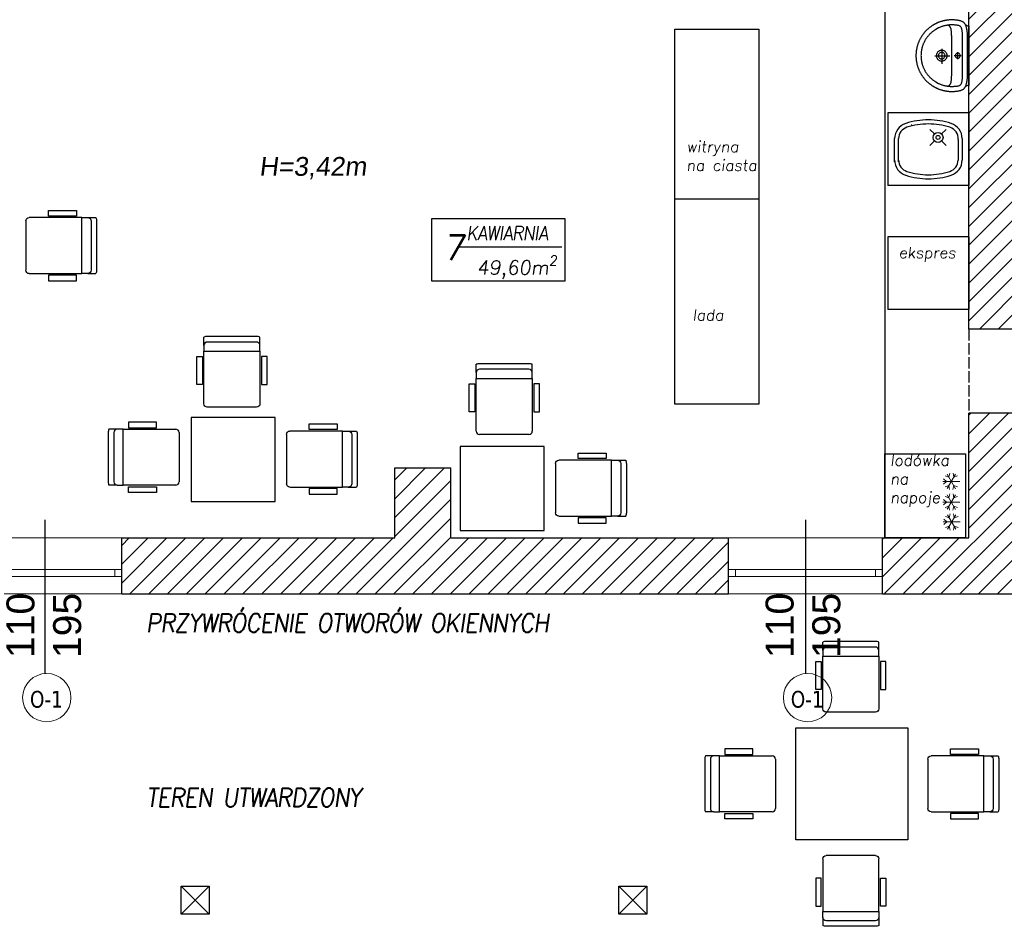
# Model space of a CAD drawing. Header units: millimetres. Extents: x -486876 to 553054, y -140324 to 834178.
# Tile 34 of 155: x -153759 to -146726, y 61893 to 68368. Entities that reach past the tile are written whole.
import ezdxf
from ezdxf.enums import TextEntityAlignment as Align

# ---------------------------------------------------------------- set-up
doc = ezdxf.new("R2010")
doc.units = ezdxf.units.MM
doc.linetypes.add('DASH2', pattern=[0.75, 0.5, -0.25])
doc.linetypes.add('XREF$0$_DASH', pattern=[10, 8, -2])
for name, color, linetype, lineweight in [('_XREF', 252, 'DASH2', 13), ('XREF$0$okna', 8, 'Continuous', 20), ('XREF$0$ściana nośna', 8, 'Continuous', 30)]:
    doc.layers.add(name, color=color, linetype=linetype, lineweight=lineweight)
for name, color, linetype in [('XREF$0$A-ARM', 8, 'Continuous'), ('XREF$0$DRZWI', 8, 'Continuous'), ('XREF$0$MEBLE', 8, 'Continuous'), ('XREF$0$MEBLE_ŁAZIENKOWE_I_KUCHENNE', 8, 'Continuous'), ('XREF$0$nowe ściany', 8, 'Continuous'), ('XREF$0$OPIS', 8, 'Continuous'), ('XREF$0$Ppoż', 20, 'Continuous'), ('XREF$0$WIDOK', 8, 'Continuous'), ('XREF$0$WYMIARY', 9, 'Continuous'), ('XREF$0$WYPEŁNIENIA', 8, 'Continuous')]:
    doc.layers.add(name, color=color, linetype=linetype)
doc.styles.add('XREF$0$APLUS', font='arial.ttf', dxfattribs={"width": 0.6})
doc.styles.add('XREF$0$ROMANS', font='romans.shx')
doc.styles.add('XREF$0$Standard', font='arial.ttf')
doc.styles.add('XREF$0$Verdana 0.8', font='verdana.ttf', dxfattribs={"width": 0.8})

# ---------------------------------------------------------------- blocks, each defined once
blk = doc.blocks.new('XREF$0$KKP-KOLO2-B02X0201')
at = {"layer": 'XREF$0$A-ARM'}
for points in [[(-21.09, 0), (-21.12, -0.55), (-21.2, -1), (-21.34, -1.39), (-21.54, -1.76), (-21.81, -2.13), (-22.13, -2.54)], [(21.09, 0), (0, 0), (-21.09, 0)], [(22.13, -2.54), (21.81, -2.13), (21.54, -1.76), (21.34, -1.39), (21.2, -1), (21.12, -0.55), (21.09, 0)], [(25.29, -12.17), (25.29, -12.54), (25.28, -12.9), (25.27, -13.27), (25.25, -13.64), (25.22, -14), (25.19, -14.37), (25.16, -14.73), (25.12, -15.09), (25.08, -15.45), (25.03, -15.81), (24.97, -16.16), (24.91, -16.52), (24.85, -16.87), (24.78, -17.22), (24.71, -17.57), (24.63, -17.92), (24.55, -18.26), (24.46, -18.61), (24.37, -18.95), (24.27, -19.29), (24.17, -19.63), (24.06, -19.96), (23.95, -20.3), (23.83, -20.63), (23.71, -20.96), (23.59, -21.29), (23.46, -21.61), (23.33, -21.94), (23.19, -22.26), (23.05, -22.58), (22.9, -22.89), (22.75, -23.21), (22.6, -23.52), (22.44, -23.83), (22.27, -24.14), (22.11, -24.44), (21.94, -24.74), (21.76, -25.04), (21.58, -25.34), (21.4, -25.63), (21.21, -25.92), (21.02, -26.21), (20.83, -26.5), (20.63, -26.78), (20.43, -27.06), (20.22, -27.34), (20.01, -27.62), (19.8, -27.89), (19.58, -28.16), (19.36, -28.42), (19.14, -28.68), (18.91, -28.94), (18.68, -29.2), (18.45, -29.45), (18.21, -29.7), (17.97, -29.95), (17.73, -30.2), (17.48, -30.44), (17.23, -30.67), (16.98, -30.91), (16.72, -31.14), (16.46, -31.36), (16.2, -31.59), (15.93, -31.81), (15.66, -32.02), (15.39, -32.24), (15.12, -32.45), (14.84, -32.65), (14.56, -32.85), (14.28, -33.05), (13.99, -33.25), (13.7, -33.44), (13.41, -33.62), (13.12, -33.81), (12.82, -33.98), (12.52, -34.16), (12.22, -34.33), (11.91, -34.5), (11.61, -34.66), (11.3, -34.82), (10.98, -34.97), (10.67, -35.12), (10.35, -35.27), (10.03, -35.41), (9.71, -35.55), (9.39, -35.68), (9.06, -35.81), (8.74, -35.94), (8.41, -36.06), (8.07, -36.17), (7.74, -36.28), (7.4, -36.39), (7.06, -36.49), (6.72, -36.59), (6.38, -36.68), (6.04, -36.77), (5.69, -36.85), (5.35, -36.93), (5, -37), (4.65, -37.07), (4.29, -37.14), (3.94, -37.2), (3.58, -37.25), (3.23, -37.3), (2.87, -37.34), (2.51, -37.38), (2.14, -37.42), (1.78, -37.45), (1.42, -37.47), (1.05, -37.49), (0.68, -37.5), (0.31, -37.51), (-0.06, -37.51), (-0.06, -37.51), (-0.43, -37.51), (-0.8, -37.5), (-1.16, -37.49), (-1.53, -37.47), (-1.89, -37.45), (-2.26, -37.42), (-2.62, -37.38), (-2.98, -37.34), (-3.34, -37.3), (-3.7, -37.25), (-4.05, -37.2), (-4.41, -37.14), (-4.76, -37.07), (-5.11, -37), (-5.46, -36.93), (-5.81, -36.85), (-6.15, -36.77), (-6.5, -36.68), (-6.84, -36.59), (-7.18, -36.49), (-7.52, -36.39), (-7.85, -36.28), (-8.19, -36.17), (-8.52, -36.06), (-8.85, -35.94), (-9.18, -35.81), (-9.5, -35.68), (-9.83, -35.55), (-10.15, -35.41), (-10.47, -35.27), (-10.78, -35.12), (-11.1, -34.97), (-11.41, -34.82), (-11.72, -34.66), (-12.03, -34.5), (-12.33, -34.33), (-12.63, -34.16), (-12.93, -33.98), (-13.23, -33.81), (-13.52, -33.62), (-13.81, -33.44), (-14.1, -33.25), (-14.39, -33.05), (-14.67, -32.85), (-14.95, -32.65), (-15.23, -32.45), (-15.51, -32.24), (-15.78, -32.02), (-16.05, -31.81), (-16.31, -31.59), (-16.58, -31.36), (-16.84, -31.14), (-17.09, -30.91), (-17.35, -30.67), (-17.6, -30.44), (-17.84, -30.2), (-18.09, -29.95), (-18.33, -29.7), (-18.56, -29.45), (-18.8, -29.2), (-19.03, -28.94), (-19.25, -28.68), (-19.48, -28.42), (-19.7, -28.16), (-19.91, -27.89), (-20.13, -27.62), (-20.34, -27.34), (-20.54, -27.06), (-20.74, -26.78), (-20.94, -26.5), (-21.14, -26.21), (-21.33, -25.92), (-21.51, -25.63), (-21.7, -25.34), (-21.88, -25.04), (-22.05, -24.74), (-22.22, -24.44), (-22.39, -24.14), (-22.55, -23.83), (-22.71, -23.52), (-22.86, -23.21), (-23.01, -22.89), (-23.16, -22.58), (-23.3, -22.26), (-23.44, -21.94), (-23.57, -21.61), (-23.7, -21.29), (-23.83, -20.96), (-23.95, -20.63), (-24.06, -20.3), (-24.17, -19.96), (-24.28, -19.63), (-24.38, -19.29), (-24.48, -18.95), (-24.57, -18.61), (-24.66, -18.26), (-24.74, -17.92), (-24.82, -17.57), (-24.9, -17.22), (-24.96, -16.87), (-25.03, -16.52), (-25.09, -16.16), (-25.14, -15.81), (-25.19, -15.45), (-25.23, -15.09), (-25.27, -14.73), (-25.31, -14.37), (-25.34, -14), (-25.36, -13.64), (-25.38, -13.27), (-25.39, -12.9), (-25.4, -12.54), (-25.4, -12.17), (-25.4, -12.17), (-25.4, -11.8), (-25.38, -11.35), (-25.36, -10.84), (-25.33, -10.31), (-25.3, -9.77), (-25.27, -9.28), (-25.23, -8.85), (-25.19, -8.52), (-25.13, -8.07), (-25.06, -7.64), (-24.99, -7.22), (-24.91, -6.82), (-24.82, -6.44), (-24.73, -6.07), (-24.62, -5.72), (-24.51, -5.38), (-24.38, -5.06), (-24.24, -4.76), (-24.09, -4.47), (-23.93, -4.19), (-23.75, -3.93), (-23.55, -3.68), (-23.34, -3.44), (-23.11, -3.22), (-22.87, -3.01), (-22.6, -2.81), (-22.31, -2.63), (-22, -2.45), (-21.67, -2.29), (-21.32, -2.14), (-20.94, -1.99), (-20.54, -1.86), (-20.11, -1.74), (-19.66, -1.63), (-19.17, -1.53), (-19.17, -1.53), (-18.8, -1.45), (-18.41, -1.38), (-18.01, -1.32), (-17.59, -1.25), (-17.17, -1.2), (-16.73, -1.15), (-16.28, -1.1), (-15.82, -1.06), (-15.35, -1.04), (-14.87, -1.02), (-14.38, -1.01), (-0.06, -1.01), (14.27, -1.01), (14.76, -1.02), (15.23, -1.04), (15.7, -1.06), (16.16, -1.1), (16.61, -1.15), (17.05, -1.2), (17.48, -1.25), (17.9, -1.32), (18.3, -1.38), (18.69, -1.45), (19.06, -1.53), (19.54, -1.63), (20, -1.74), (20.43, -1.86), (20.83, -1.99), (21.21, -2.14), (21.56, -2.29), (21.89, -2.45), (22.2, -2.63), (22.48, -2.81), (22.75, -3.01), (23, -3.22), (23.23, -3.44), (23.44, -3.68), (23.63, -3.93), (23.81, -4.19), (23.98, -4.47), (24.13, -4.76), (24.27, -5.06), (24.39, -5.38), (24.51, -5.72), (24.61, -6.07), (24.71, -6.44), (24.79, -6.82), (24.88, -7.22), (24.95, -7.64), (25.02, -8.07), (25.08, -8.52), (25.12, -8.85), (25.15, -9.28), (25.19, -9.77), (25.22, -10.31), (25.24, -10.84), (25.27, -11.35), (25.28, -11.8), (25.29, -12.17)], [(-0.05, -33.94), (-0.61, -33.93), (-1.16, -33.92), (-1.72, -33.89), (-2.28, -33.85), (-2.7, -33.79), (-3.12, -33.73), (-3.53, -33.66), (-3.94, -33.59), (-4.34, -33.51), (-4.74, -33.42), (-5.14, -33.33), (-5.53, -33.23), (-5.93, -33.13), (-6.33, -33.02), (-6.73, -32.9), (-7.13, -32.77), (-7.53, -32.64), (-7.96, -32.47), (-8.38, -32.29), (-8.79, -32.11), (-9.2, -31.92), (-9.61, -31.73), (-10.02, -31.53), (-10.42, -31.33), (-10.8, -31.11), (-11.16, -30.89), (-11.52, -30.66), (-11.87, -30.43), (-12.22, -30.2), (-12.56, -29.97), (-12.89, -29.72), (-13.22, -29.48), (-13.55, -29.23), (-13.87, -28.97), (-14.19, -28.7), (-14.51, -28.43), (-14.82, -28.15), (-15.14, -27.86), (-15.45, -27.56), (-15.76, -27.24), (-16.06, -26.91), (-16.35, -26.58), (-16.63, -26.25), (-16.91, -25.92), (-17.17, -25.58), (-17.44, -25.24), (-17.7, -24.9), (-17.95, -24.55), (-18.2, -24.19), (-18.45, -23.82), (-18.69, -23.45), (-19.7, -21.59), (-19.87, -21.21), (-20.04, -20.83), (-20.19, -20.44), (-20.34, -20.06), (-20.49, -19.67), (-20.62, -19.28), (-20.75, -18.9), (-20.88, -18.51), (-20.99, -18.12), (-21.1, -17.73), (-21.2, -17.34), (-21.3, -16.94), (-21.38, -16.55), (-21.46, -16.15), (-21.54, -15.75), (-21.6, -15.36), (-21.66, -14.95), (-21.71, -14.55), (-21.75, -14.15), (-21.78, -13.74), (-21.81, -13.33), (-21.83, -12.92), (-21.84, -12.51), (-21.84, -12.09), (-21.84, -11.68), (-21.82, -11.26), (-21.81, -10.84), (-21.78, -10.42), (-21.76, -10), (-21.73, -9.57), (-21.69, -9.16), (-21.64, -8.74), (-21.58, -8.32), (-21.51, -7.91), (-21.43, -7.49), (-21.32, -7.09), (-21.2, -6.68), (-21.06, -6.4), (-20.88, -6.14), (-20.65, -5.9), (-20.38, -5.69), (-20.07, -5.5), (-19.73, -5.34), (-19.37, -5.2), (-18.99, -5.07), (-18.59, -4.96), (-18.17, -4.87), (-17.75, -4.8), (-17.33, -4.73), (-16.9, -4.68), (-16.49, -4.64), (-16.08, -4.61), (-15.69, -4.59), (-15.32, -4.58), (-14.98, -4.57), (-14.66, -4.56), (-14.38, -4.56), (-0.05, -4.56), (14.27, -4.56), (14.55, -4.56), (14.87, -4.57), (15.21, -4.58), (15.58, -4.59), (15.97, -4.61), (16.38, -4.64), (16.8, -4.68), (17.22, -4.73), (17.64, -4.8), (18.07, -4.87), (18.48, -4.96), (18.88, -5.07), (19.26, -5.2), (19.63, -5.34), (19.96, -5.5), (20.27, -5.69), (20.54, -5.9), (20.77, -6.14), (20.96, -6.4), (21.09, -6.68), (21.22, -7.09), (21.32, -7.49), (21.41, -7.91), (21.48, -8.32), (21.54, -8.74), (21.58, -9.16), (21.62, -9.57), (21.65, -10), (21.68, -10.42), (21.7, -10.84), (21.72, -11.26), (21.73, -11.68), (21.74, -12.09), (21.73, -12.51), (21.72, -12.92), (21.7, -13.33), (21.68, -13.74), (21.64, -14.15), (21.6, -14.55), (21.55, -14.95), (21.49, -15.36), (21.43, -15.75), (21.36, -16.15), (21.28, -16.55), (21.19, -16.94), (21.1, -17.34), (20.99, -17.73), (20.89, -18.12), (20.77, -18.51), (20.65, -18.9), (20.52, -19.28), (20.38, -19.67), (20.24, -20.06), (20.09, -20.44), (19.93, -20.83), (19.76, -21.21), (19.59, -21.59), (19.59, -21.59), (18.58, -23.45), (18.34, -23.82), (18.09, -24.19), (17.84, -24.55), (17.59, -24.9), (17.33, -25.24), (17.07, -25.58), (16.8, -25.92), (16.52, -26.25), (16.24, -26.58), (15.95, -26.91), (15.65, -27.24), (15.35, -27.56), (15.03, -27.86), (14.72, -28.15), (14.4, -28.43), (14.08, -28.7), (13.76, -28.97), (13.44, -29.23), (13.11, -29.48), (12.78, -29.72), (12.45, -29.97), (12.11, -30.2), (11.76, -30.43), (11.41, -30.66), (11.06, -30.89), (10.69, -31.11), (10.32, -31.33), (9.91, -31.53), (9.5, -31.73), (9.09, -31.92), (8.68, -32.11), (8.27, -32.29), (7.85, -32.47), (7.43, -32.64), (7.43, -32.64), (7.02, -32.77), (6.62, -32.9), (6.22, -33.02), (5.82, -33.13), (5.43, -33.23), (5.03, -33.33), (4.63, -33.42), (4.23, -33.51), (3.83, -33.59), (3.42, -33.66), (3.01, -33.73), (2.6, -33.79), (2.17, -33.85), (1.61, -33.89), (1.06, -33.92), (0.5, -33.93), (-0.05, -33.94)], [(-0.04, -6.08), (0.43, -6.14), (0.85, -6.32), (1.21, -6.6), (1.49, -6.96), (1.67, -7.38), (1.73, -7.86), (1.67, -8.33), (1.49, -8.75), (1.21, -9.11), (0.85, -9.39), (0.43, -9.57), (-0.04, -9.63), (-0.51, -9.57), (-0.94, -9.39), (-1.3, -9.11), (-1.58, -8.75), (-1.75, -8.33), (-1.82, -7.86), (-1.75, -7.38), (-1.58, -6.96), (-1.3, -6.6), (-0.94, -6.32), (-0.51, -6.14), (-0.04, -6.08)], [(-0.05, -10.45), (-0.05, -5.48)], [(-21.62, -15.21), (-21.58, -14.99), (-21.53, -14.78), (-21.48, -14.58), (-21.41, -14.39), (-21.33, -14.21), (-21.24, -14.04), (-21.14, -13.87), (-21.02, -13.72), (-20.88, -13.57), (-20.72, -13.43), (-20.55, -13.3), (-20.35, -13.18), (-20.14, -13.06), (-19.9, -12.95), (-19.63, -12.85), (-19.34, -12.76), (-19.02, -12.67), (-18.67, -12.6), (-18.29, -12.53), (-17.88, -12.46), (-17.43, -12.4), (-16.96, -12.35), (-16.44, -12.31), (-15.89, -12.27), (-15.3, -12.24), (-14.67, -12.21), (-14, -12.19), (-13.28, -12.18), (-12.52, -12.17), (-11.72, -12.17)], [(-11.72, -12.17), (-0.06, -12.17), (11.6, -12.17)], [(-2.61, -7.95), (2.52, -7.95)], [(-0.06, -24.21), (-0.06, -13.57)], [(11.6, -12.17), (12.41, -12.17), (13.17, -12.18), (13.88, -12.19), (14.55, -12.21), (15.18, -12.24), (15.78, -12.27), (16.33, -12.31), (16.84, -12.35), (17.32, -12.4), (17.77, -12.46), (18.18, -12.53), (18.56, -12.6), (18.9, -12.67), (19.22, -12.76), (19.52, -12.85), (19.78, -12.95), (20.02, -13.06), (20.24, -13.18), (20.44, -13.3), (20.61, -13.43), (20.76, -13.57), (20.9, -13.72), (21.02, -13.87), (21.13, -14.04), (21.22, -14.21), (21.3, -14.39), (21.36, -14.58), (21.42, -14.78), (21.47, -14.99), (21.51, -15.21)], [(4.89, -19.26), (-5.94, -19.26)], [(-0.06, -15.43), (0.33, -15.45), (0.71, -15.51), (1.07, -15.6), (1.42, -15.73), (1.75, -15.89), (2.06, -16.08), (2.36, -16.3), (2.63, -16.55), (2.87, -16.82), (3.09, -17.11), (3.28, -17.43), (3.44, -17.76), (3.57, -18.11), (3.66, -18.47), (3.72, -18.85), (3.74, -19.24), (3.72, -19.62), (3.66, -20), (3.57, -20.36), (3.44, -20.71), (3.28, -21.05), (3.09, -21.36), (2.87, -21.65), (2.63, -21.92), (2.36, -22.17), (2.06, -22.39), (1.75, -22.58), (1.42, -22.74), (1.07, -22.87), (0.71, -22.96), (0.33, -23.02), (-0.06, -23.04), (-0.45, -23.02), (-0.82, -22.96), (-1.19, -22.87), (-1.54, -22.74), (-1.87, -22.58), (-2.18, -22.39), (-2.48, -22.17), (-2.75, -21.92), (-2.99, -21.65), (-3.21, -21.36), (-3.4, -21.05), (-3.56, -20.71), (-3.69, -20.36), (-3.78, -20), (-3.84, -19.62), (-3.86, -19.24), (-3.84, -18.85), (-3.78, -18.47), (-3.69, -18.11), (-3.56, -17.76), (-3.4, -17.43), (-3.21, -17.11), (-2.99, -16.82), (-2.75, -16.55), (-2.48, -16.3), (-2.18, -16.08), (-1.87, -15.89), (-1.54, -15.73), (-1.19, -15.6), (-0.82, -15.51), (-0.45, -15.45), (-0.06, -15.43)], [(-0.06, -16.9), (0.36, -16.94), (0.75, -17.05), (1.12, -17.22), (1.44, -17.45), (1.72, -17.73), (1.95, -18.06), (2.13, -18.42), (2.23, -18.82), (2.27, -19.24), (2.23, -19.65), (2.13, -20.05), (1.95, -20.41), (1.72, -20.74), (1.44, -21.02), (1.12, -21.25), (0.75, -21.42), (0.36, -21.53), (-0.06, -21.57), (-0.48, -21.53), (-0.87, -21.42), (-1.23, -21.25), (-1.56, -21.02), (-1.84, -20.74), (-2.07, -20.41), (-2.24, -20.05), (-2.35, -19.65), (-2.39, -19.24), (-2.35, -18.82), (-2.24, -18.42), (-2.07, -18.06), (-1.84, -17.73), (-1.56, -17.45), (-1.23, -17.22), (-0.87, -17.05), (-0.48, -16.94), (-0.06, -16.9)]]:
    blk.add_lwpolyline(points, dxfattribs=at)
blk = doc.blocks.new('XREF')
at = {"layer": 'XREF$0$WYPEŁNIENIA'}
h = blk.add_hatch(dxfattribs=at)
h.set_pattern_fill('ANSI31', color=256, scale=3)
h.set_pattern_definition([(45, (-52999.899, 13162.694), (-6.7351921, 6.7351921), [])])
h.paths.add_polyline_path([(5376.11, 10651.78), (5336.75, 10651.78), (5336.75, 10611.78), (5376.11, 10611.78)])
h.paths.add_polyline_path([(5806.69, 10651.78), (5486.11, 10651.78), (5486.11, 10611.78), (5541.69, 10611.78), (5541.69, 10491.78), (5566.69, 10491.78), (5566.69, 10611.78), (5766.69, 10611.78), (5766.69, 10481.78), (5766.69, 10471.78), (5766.69, 10346.78), (5739.69, 10346.78), (5739.69, 10336.78), (5766.69, 10336.78), (5766.69, 10322.47), (5806.69, 10322.47)])
h.paths.add_polyline_path([(5566.69, 10391.78), (5556.69, 10391.78), (5541.69, 10391.78), (5541.69, 10295.78), (5566.69, 10295.78), (5566.69, 10336.78), (5739.69, 10336.78), (5739.69, 10346.78), (5566.69, 10346.78)])
h.paths.add_polyline_path([(5566.69, 10295.78), (5541.69, 10295.78), (5541.69, 10195.78), (5566.69, 10195.78)])
h.paths.add_polyline_path([(5558.62, 10157.37), (5572.62, 10157.37), (5572.62, 10143.37), (5558.62, 10143.37)], flags=16)
edge = h.paths.add_edge_path(flags=16)
edge.add_arc((5565.62, 10150.37), 7, 0, 360)
h.paths.add_polyline_path([(5806.69, 10212.47), (5766.69, 10212.47), (5766.69, 10121.78), (5688.72, 10121.78), (5688.72, 10096.78), (5766.69, 10096.78), (5766.69, 10027.67), (5806.69, 10027.67), (5806.69, 10029.35)])
h.paths.add_polyline_path([(5806.69, 9917.67), (5766.69, 9917.67), (5766.69, 9911.78), (5683.24, 9911.78), (5683.24, 9881.78), (5766.69, 9881.78), (5766.69, 9779.12), (5806.69, 9779.12)])
h.paths.add_polyline_path([(5157.25, 9881.78), (5142.25, 9881.78), (5141.56, 9712.78), (5141.56, 9656.78), (5141.56, 9631.78), (5156.56, 9631.78), (5156.56, 9712.78)])
h.paths.add_polyline_path([(5256.56, 9656.78), (5156.56, 9656.78), (5156.56, 9631.78), (5256.56, 9631.78)])
h.paths.add_polyline_path([(5451.56, 9666.86), (5426.56, 9666.86), (5426.56, 9656.78), (5256.56, 9656.78), (5256.56, 9631.78), (5426.56, 9631.78), (5451.56, 9631.78)])
h.paths.add_polyline_path([(5806.69, 9779.12), (5766.69, 9779.12), (5766.69, 9756.28), (5806.69, 9756.28)])
h.paths.add_polyline_path([(5806.69, 9563.42), (5766.69, 9563.42), (5766.69, 9361.43), (5605.18, 9361.43), (5605.18, 9321.43), (5766.69, 9321.43), (5766.69, 9268.64), (5806.69, 9268.64)])
h.paths.add_polyline_path([(5806.69, 9646.28), (5766.69, 9646.28), (5766.69, 9563.42), (5806.69, 9563.42)])
h.paths.add_polyline_path([(5495.18, 9361.43), (5463.86, 9361.43), (5451.56, 9361.43), (5451.56, 9481.78), (5426.56, 9481.78), (5426.56, 9361.43), (5366.74, 9361.43), (5366.74, 9321.43), (5495.18, 9321.43)])
h.paths.add_polyline_path([(5256.74, 9361.43), (4971.58, 9361.43), (4971.58, 9321.43), (5256.74, 9321.43)])
h.paths.add_polyline_path([(4861.58, 9361.43), (4816.56, 9361.43), (4816.56, 9450.58), (4776.56, 9450.58), (4776.56, 9361.43), (4714.92, 9361.43), (4714.92, 9321.43), (4861.58, 9321.43)])
h.paths.add_polyline_path([(4604.92, 9361.43), (4411.55, 9361.43), (4411.55, 9321.43), (4604.92, 9321.43)])
h.paths.add_polyline_path([(4411.55, 9361.43), (4406.56, 9361.43), (4406.56, 9411.43), (4366.56, 9411.43), (4366.56, 9361.43), (4171.56, 9361.43), (4171.56, 9321.43), (4411.55, 9321.43)])
h.paths.add_polyline_path([(4816.56, 9631.78), (5021.56, 9631.78), (5021.56, 9656.78), (4816.56, 9656.78), (4816.56, 9766.19), (4776.56, 9766.19), (4776.56, 9563.42), (4816.56, 9563.42)])
h.paths.add_polyline_path([(4816.56, 9563.42), (4776.56, 9563.42), (4776.56, 9510.58), (4816.56, 9510.58)])
h.paths.add_polyline_path([(5806.69, 9158.64), (5766.69, 9158.64), (5766.69, 9112.7), (5806.69, 9112.7)])
h.paths.add_polyline_path([(4783.69, 9911.78), (4771.69, 9911.78)])
h.paths.add_polyline_path([(4886.69, 10121.78), (4796.69, 10121.78), (4796.69, 10096.78), (4886.69, 10096.78)])
h.paths.add_polyline_path([(5434.52, 10096.78), (5434.52, 10121.78), (5409.69, 10121.78), (5409.81, 10096.78)])
h.paths.add_polyline_path([(5535.02, 10121.78), (5535.02, 10108.85), (5535.02, 10108.85), (5535.02, 10096.78), (5588.72, 10096.78), (5588.72, 10121.78), (5575.42, 10121.78), (5575.42, 10162.36), (5566.69, 10162.36), (5566.69, 10195.78), (5541.69, 10195.78), (5541.69, 10121.78)])
at = {"layer": 'XREF$0$MEBLE'}
for p, q in [((4716.56, 9748.23), (4716.56, 9361.43)), ((4566.56, 9724.85), (4626.56, 9724.85)), ((4566.56, 9456.98), (4566.56, 9724.85)), ((4626.56, 9724.85), (4626.56, 9456.98)), ((4566.56, 9603.63), (4626.56, 9603.63)), ((4119.25, 9591.34), (4119.25, 9595.34)), ((4119.25, 9595.34), (4139.25, 9595.34)), ((4139.25, 9595.34), (4139.25, 9591.34)), ((4103.04, 9587.85), (4103.04, 9552.65)), ((4143.04, 9590.25), (4105.44, 9590.25)), ((4139.25, 9591.34), (4119.25, 9591.34)), ((4143.04, 9550.25), (4143.04, 9590.25)), ((4143.04, 9550.25), (4143.04, 9590.25)), ((4143.04, 9590.25), (4147.18, 9590.25)), ((4147.18, 9590.25), (4153.12, 9590.25)), ((4149.58, 9587.85), (4149.58, 9552.65)), ((4153.58, 9587.85), (4153.58, 9552.65)), ((4105.44, 9550.25), (4143.04, 9550.25)), ((4147.18, 9550.25), (4143.04, 9550.25)), ((4147.18, 9550.25), (4153.12, 9550.25)), ((4119.25, 9549.17), (4119.25, 9545.17)), ((4139.25, 9549.17), (4119.25, 9549.17)), ((4119.25, 9545.17), (4139.25, 9545.17)), ((4139.25, 9545.17), (4139.25, 9549.17)), ((4230.23, 9498.99), (4230.23, 9504.92)), ((4270.23, 9498.99), (4270.23, 9504.92)), ((4424.72, 9479.53), (4424.72, 9485.47)), ((4462.32, 9485.93), (4427.12, 9485.93)), ((4462.32, 9481.93), (4427.12, 9481.93)), ((4464.72, 9479.53), (4464.72, 9485.47)), ((4424.72, 9479.53), (4424.72, 9475.39)), ((4424.72, 9475.39), (4464.72, 9475.39)), ((4424.72, 9437.79), (4424.72, 9475.39)), ((4424.72, 9475.39), (4464.72, 9475.39)), ((4464.72, 9475.39), (4464.72, 9479.53)), ((4464.72, 9475.39), (4464.72, 9437.79)), ((4419.64, 9451.6), (4419.64, 9471.6)), ((4419.64, 9471.6), (4423.64, 9471.6)), ((4423.64, 9471.6), (4423.64, 9451.6)), ((4465.81, 9471.6), (4465.81, 9451.6)), ((4469.81, 9471.6), (4465.81, 9471.6)), ((4469.81, 9451.6), (4469.81, 9471.6)), ((4423.64, 9451.6), (4419.64, 9451.6)), ((4465.81, 9451.6), (4469.81, 9451.6)), ((4626.56, 9456.98), (4566.56, 9456.98)), ((4168.29, 9439.12), (4162.36, 9439.12)), ((4172.43, 9439.12), (4168.29, 9439.12)), ((4172.43, 9399.12), (4172.43, 9439.12)), ((4172.43, 9439.12), (4210.03, 9439.12)), ((4172.43, 9399.12), (4172.43, 9439.12)), ((4176.23, 9444.2), (4176.23, 9440.2)), ((4196.23, 9444.2), (4176.23, 9444.2)), ((4176.23, 9440.2), (4196.23, 9440.2)), ((4196.23, 9440.2), (4196.23, 9444.2)), ((4329.19, 9437.82), (4291.59, 9437.82)), ((4305.39, 9438.91), (4305.39, 9442.91)), ((4305.39, 9442.91), (4325.39, 9442.91)), ((4325.39, 9438.91), (4305.39, 9438.91)), ((4325.39, 9442.91), (4325.39, 9438.91)), ((4329.19, 9397.82), (4329.19, 9437.82)), ((4329.19, 9397.82), (4329.19, 9437.82)), ((4329.19, 9437.82), (4333.33, 9437.82)), ((4333.33, 9437.82), (4339.26, 9437.82)), ((4161.89, 9436.72), (4161.89, 9401.52)), ((4165.89, 9436.72), (4165.89, 9401.52)), ((4212.43, 9436.72), (4212.43, 9401.52)), ((4289.19, 9435.42), (4289.19, 9400.22)), ((4335.73, 9435.42), (4335.73, 9400.22)), ((4339.73, 9435.42), (4339.73, 9400.22)), ((4462.32, 9435.39), (4427.12, 9435.39)), ((4521.36, 9417.01), (4483.76, 9417.01)), ((4497.56, 9418.1), (4497.56, 9422.1)), ((4497.56, 9422.1), (4517.56, 9422.1)), ((4517.56, 9418.1), (4497.56, 9418.1)), ((4517.56, 9422.1), (4517.56, 9418.1)), ((4521.36, 9377.01), (4521.36, 9417.01)), ((4521.36, 9377.01), (4521.36, 9417.01)), ((4521.36, 9417.01), (4525.5, 9417.01)), ((4525.5, 9417.01), (4531.43, 9417.01)), ((4481.36, 9414.61), (4481.36, 9379.41)), ((4527.9, 9414.61), (4527.9, 9379.41)), ((4531.9, 9414.61), (4531.9, 9379.41)), ((4168.29, 9399.12), (4162.36, 9399.12)), ((4168.29, 9399.12), (4172.43, 9399.12)), ((4210.03, 9399.12), (4172.43, 9399.12)), ((4176.23, 9394.03), (4176.23, 9398.03)), ((4176.23, 9398.03), (4196.23, 9398.03)), ((4196.23, 9398.03), (4196.23, 9394.03)), ((4291.59, 9397.82), (4329.19, 9397.82)), ((4305.39, 9396.74), (4305.39, 9392.74)), ((4325.39, 9396.74), (4305.39, 9396.74)), ((4325.39, 9392.74), (4325.39, 9396.74)), ((4333.33, 9397.82), (4329.19, 9397.82)), ((4333.33, 9397.82), (4339.26, 9397.82)), ((4196.23, 9394.03), (4176.23, 9394.03)), ((4305.39, 9392.74), (4325.39, 9392.74)), ((4483.76, 9377.01), (4521.36, 9377.01)), ((4497.56, 9375.92), (4497.56, 9371.92)), ((4517.56, 9375.92), (4497.56, 9375.92)), ((4517.56, 9371.92), (4517.56, 9375.92)), ((4525.5, 9377.01), (4521.36, 9377.01)), ((4525.5, 9377.01), (4531.43, 9377.01)), ((4497.56, 9371.92), (4517.56, 9371.92)), ((4672.23, 9281.16), (4672.23, 9287.09)), ((4712.23, 9281.16), (4712.23, 9287.09)), ((4594.34, 9205.82), (4588.41, 9205.82)), ((4598.48, 9205.82), (4594.34, 9205.82)), ((4598.48, 9165.82), (4598.48, 9205.82)), ((4598.48, 9205.82), (4636.08, 9205.82)), ((4598.48, 9165.82), (4598.48, 9205.82)), ((4602.28, 9210.9), (4602.28, 9206.9)), ((4622.28, 9210.9), (4602.28, 9210.9)), ((4602.28, 9206.9), (4622.28, 9206.9)), ((4622.28, 9206.9), (4622.28, 9210.9)), ((4787.31, 9205.82), (4749.71, 9205.82)), ((4763.51, 9206.9), (4763.51, 9210.9)), ((4763.51, 9210.9), (4783.51, 9210.9)), ((4783.51, 9206.9), (4763.51, 9206.9)), ((4783.51, 9210.9), (4783.51, 9206.9)), ((4787.31, 9165.82), (4787.31, 9205.82)), ((4787.31, 9165.82), (4787.31, 9205.82)), ((4787.31, 9205.82), (4791.45, 9205.82)), ((4791.45, 9205.82), (4797.38, 9205.82)), ((4587.94, 9203.42), (4587.94, 9168.22)), ((4591.94, 9203.42), (4591.94, 9168.22)), ((4638.48, 9203.42), (4638.48, 9168.22)), ((4747.31, 9203.42), (4747.31, 9168.22)), ((4793.85, 9203.42), (4793.85, 9168.22)), ((4797.85, 9203.42), (4797.85, 9168.22)), ((4594.34, 9165.82), (4588.41, 9165.82)), ((4594.34, 9165.82), (4598.48, 9165.82)), ((4636.08, 9165.82), (4598.48, 9165.82)), ((4602.28, 9160.73), (4602.28, 9164.73)), ((4602.28, 9164.73), (4622.28, 9164.73)), ((4622.28, 9164.73), (4622.28, 9160.73)), ((4749.71, 9165.82), (4787.31, 9165.82)), ((4763.51, 9164.73), (4763.51, 9160.73)), ((4783.51, 9164.73), (4763.51, 9164.73)), ((4783.51, 9160.73), (4783.51, 9164.73)), ((4791.45, 9165.82), (4787.31, 9165.82)), ((4791.45, 9165.82), (4797.38, 9165.82)), ((4622.28, 9160.73), (4602.28, 9160.73)), ((4763.51, 9160.73), (4783.51, 9160.73)), ((4672.23, 9132.21), (4672.23, 9094.61)), ((4709.83, 9134.61), (4674.63, 9134.61)), ((4712.23, 9094.61), (4712.23, 9132.21)), ((4667.14, 9118.41), (4667.14, 9098.41)), ((4671.14, 9118.41), (4667.14, 9118.41)), ((4671.14, 9098.41), (4671.14, 9118.41)), ((4713.31, 9118.41), (4717.31, 9118.41)), ((4713.31, 9098.41), (4713.31, 9118.41)), ((4717.31, 9118.41), (4717.31, 9098.41)), ((4667.14, 9098.41), (4671.14, 9098.41)), ((4672.23, 9094.61), (4712.23, 9094.61)), ((4672.23, 9094.61), (4712.23, 9094.61)), ((4672.23, 9090.48), (4672.23, 9094.61)), ((4712.23, 9094.61), (4712.23, 9090.48)), ((4717.31, 9098.41), (4713.31, 9098.41)), ((4672.23, 9090.48), (4672.23, 9084.54)), ((4709.83, 9088.08), (4674.63, 9088.08)), ((4712.23, 9090.48), (4712.23, 9084.54)), ((4709.83, 9084.08), (4674.63, 9084.08))]:
    blk.add_line(p, q, dxfattribs=at)
at = {"layer": 'XREF$0$MEBLE', "ltscale": 1.2}
for p, q in [((4776.56, 9665.05), (4718.68, 9665.05)), ((4718.68, 9665.05), (4718.68, 9613.17)), ((4776.56, 9665.05), (4776.56, 9613.17)), ((4752.03, 9650.01), (4748.72, 9653.31)), ((4752.03, 9650.01), (4748.72, 9653.31)), ((4757.03, 9650.01), (4760.34, 9653.31)), ((4757.03, 9650.01), (4760.34, 9653.31)), ((4723.5, 9630.22), (4723.5, 9646.67)), ((4723.5, 9630.22), (4723.5, 9646.67)), ((4726.4, 9630.22), (4726.4, 9646.67)), ((4726.4, 9630.22), (4726.4, 9646.67)), ((4752.03, 9645), (4748.72, 9641.69)), ((4752.03, 9645), (4748.72, 9641.69)), ((4757.03, 9645), (4760.34, 9641.69)), ((4757.03, 9645), (4760.34, 9641.69)), ((4768.84, 9646.1), (4768.84, 9631.37)), ((4768.84, 9646.1), (4768.84, 9631.37)), ((4771.74, 9646.67), (4771.74, 9631.37)), ((4771.74, 9646.67), (4771.74, 9631.37)), ((4776.56, 9613.17), (4718.68, 9613.17)), ((4776.56, 9613.17), (4718.68, 9613.17)), ((4776.56, 9576.45), (4718.67, 9576.45)), ((4718.67, 9576.45), (4718.67, 9524.57)), ((4776.56, 9576.45), (4776.56, 9524.57)), ((4776.56, 9524.57), (4718.67, 9524.57)), ((4776.56, 9524.57), (4718.67, 9524.57))]:
    blk.add_line(p, q, dxfattribs=at)
at = {"layer": 'XREF$0$MEBLE'}
for points in [[(4270.23, 9504.92, 0.096396), (4267.83, 9505.39), (4232.63, 9505.39, 0.096396), (4230.23, 9504.92)], [(4712.23, 9287.09, 0.096396), (4709.83, 9287.56), (4674.63, 9287.56, 0.096396), (4672.23, 9287.09)]]:
    blk.add_lwpolyline(points, format="xyb", dxfattribs=at)
for points in [[(4267.83, 9501.39), (4232.63, 9501.39, 0.414214), (4230.23, 9498.99), (4230.23, 9494.85), (4270.23, 9494.85), (4270.23, 9498.99, 0.414214)], [(4267.83, 9454.85), (4232.63, 9454.85, -0.414214), (4230.23, 9457.25), (4230.23, 9494.85), (4270.23, 9494.85), (4270.23, 9457.25, -0.414214)], [(4709.83, 9283.56), (4674.63, 9283.56, 0.414214), (4672.23, 9281.16), (4672.23, 9277.02), (4712.23, 9277.02), (4712.23, 9281.16, 0.414214)], [(4709.83, 9237.02), (4674.63, 9237.02, -0.414214), (4672.23, 9239.42), (4672.23, 9277.02), (4712.23, 9277.02), (4712.23, 9239.42, -0.414214)]]:
    blk.add_lwpolyline(points, format="xyb", close=True, dxfattribs=at)
for points in [[(4229.15, 9471.06), (4225.15, 9471.06), (4225.15, 9491.06), (4229.15, 9491.06)], [(4271.32, 9471.06), (4275.32, 9471.06), (4275.32, 9491.06), (4271.32, 9491.06)], [(4221.04, 9387.6), (4281.04, 9387.6), (4281.04, 9447.6), (4221.04, 9447.6)], [(4413.21, 9426.79), (4413.21, 9366.79), (4473.21, 9366.79), (4473.21, 9426.79)], [(4671.14, 9253.23), (4667.14, 9253.23), (4667.14, 9273.23), (4671.14, 9273.23)], [(4713.31, 9253.23), (4717.31, 9253.23), (4717.31, 9273.23), (4713.31, 9273.23)], [(4732.89, 9225.82), (4732.89, 9145.82), (4652.89, 9145.82), (4652.89, 9225.82)]]:
    blk.add_lwpolyline(points, close=True, dxfattribs=at)
at = {"layer": 'XREF$0$MEBLE', "ltscale": 1.2}
for radius in [3.54, 3.54, 1.42, 1.42]:
    blk.add_circle((4754.53, 9647.5), radius, dxfattribs=at)
for centre, radius, start, end in [((4734.93, 9646.63), 11.43, 107.87696, 179.78772), ((4734.93, 9646.63), 11.43, 107.87696, 179.78772), ((4747.64, 9606.99), 53.06, 90, 107.79581), ((4747.64, 9606.99), 53.06, 90, 107.79581), ((4747.64, 9606.99), 50.16, 90, 107.79581), ((4747.64, 9606.99), 50.16, 90, 107.79581), ((4735.69, 9647.25), 9.33, 90, 90.02774), ((4735.69, 9647.25), 9.33, 90, 90.02774), ((4747.64, 9606.99), 53.06, 72.20419, 90), ((4747.64, 9606.99), 53.06, 72.20419, 90), ((4747.64, 9606.99), 50.16, 72.20419, 90), ((4747.64, 9606.99), 50.16, 72.20419, 90), ((4760.38, 9646.67), 11.38, 360, 72.20419), ((4760.38, 9646.67), 11.38, 360, 72.20419), ((4734.93, 9646.63), 8.53, 107.9046, 179.7154), ((4734.93, 9646.63), 8.53, 107.9046, 179.7154), ((4760.38, 9646.67), 8.49, 356.16417, 72.20419), ((4760.38, 9646.67), 8.49, 356.16417, 72.20419), ((4734.88, 9631.37), 11.38, 180, 252.20419), ((4734.88, 9631.37), 11.38, 180, 252.20419), ((4734.88, 9631.37), 8.49, 180, 252.20419), ((4734.88, 9631.37), 8.49, 180, 252.20419), ((4760.36, 9631.37), 8.49, 287.79581, 360), ((4760.36, 9631.37), 8.49, 287.79581, 360), ((4760.36, 9631.37), 11.38, 287.79581, 360), ((4760.36, 9631.37), 11.38, 287.79581, 360), ((4747.62, 9671.05), 53.06, 252.20419, 270), ((4747.62, 9671.05), 53.06, 252.20419, 270), ((4747.62, 9671.05), 50.16, 252.20419, 270), ((4747.62, 9671.05), 50.16, 252.20419, 270), ((4747.62, 9671.05), 50.16, 270, 287.79581), ((4747.62, 9671.05), 50.16, 270, 287.79581), ((4747.62, 9671.05), 53.06, 270, 287.79581), ((4747.62, 9671.05), 53.06, 270, 287.79581)]:
    blk.add_arc(centre, radius, start, end, dxfattribs=at)
at = {"layer": 'XREF$0$MEBLE', "extrusion": (0, 0, -1)}
for centre, major_axis, start_param, end_param in [((4105.44, 9587.85), (-1.7, 1.7), -0.785398, 0.785398), ((4147.18, 9587.85), (-1.7, -1.7), 2.356194, 3.926991), ((4147.18, 9587.85), (-4.53, -4.53), 3.542594, 3.926991), ((4105.44, 9552.65), (-1.7, -1.7), 5.497787, 7.068583), ((4147.18, 9552.65), (-1.7, 1.7), 2.356194, 3.926991), ((4147.18, 9552.65), (-4.53, 4.53), 2.356194, 2.740591), ((4291.59, 9435.42), (-1.7, 1.7), -0.785398, 0.785398), ((4333.33, 9435.42), (-1.7, -1.7), 2.356194, 3.926991), ((4333.33, 9435.42), (-4.53, -4.53), 3.542594, 3.926991), ((4483.76, 9414.61), (-1.7, 1.7), -0.785398, 0.785398), ((4525.5, 9414.61), (-1.7, -1.7), 2.356194, 3.926991), ((4525.5, 9414.61), (-4.53, -4.53), 3.542594, 3.926991), ((4291.59, 9400.22), (-1.7, -1.7), 5.497787, 7.068583), ((4333.33, 9400.22), (-1.7, 1.7), 2.356194, 3.926991), ((4333.33, 9400.22), (-4.53, 4.53), 2.356194, 2.740591), ((4483.76, 9379.41), (-1.7, -1.7), 5.497787, 7.068583), ((4525.5, 9379.41), (-1.7, 1.7), 2.356194, 3.926991), ((4525.5, 9379.41), (-4.53, 4.53), 2.356194, 2.740591), ((4749.71, 9203.42), (-1.7, 1.7), -0.785398, 0.785398), ((4791.45, 9203.42), (-1.7, -1.7), 2.356194, 3.926991), ((4791.45, 9203.42), (-4.53, -4.53), 3.542594, 3.926991), ((4749.71, 9168.22), (-1.7, -1.7), 5.497787, 7.068583), ((4791.45, 9168.22), (-1.7, 1.7), 2.356194, 3.926991), ((4791.45, 9168.22), (-4.53, 4.53), 2.356194, 2.740591), ((4674.63, 9132.21), (-1.7, -1.7), 0.785398, 2.356194), ((4709.83, 9132.21), (-1.7, 1.7), 0.785398, 2.356194), ((4674.63, 9090.48), (-1.7, -1.7), 5.497787, 7.068583), ((4709.83, 9090.48), (-1.7, 1.7), 2.356194, 3.926991), ((4674.63, 9090.48), (-4.53, 4.53), 3.926991, 4.311388), ((4709.83, 9090.48), (-4.53, -4.53), 5.11339, 5.497787)]:
    blk.add_ellipse(centre, major_axis=major_axis, ratio=1, start_param=start_param, end_param=end_param, dxfattribs=at)
at = {"layer": 'XREF$0$MEBLE'}
for centre, major_axis, start_param, end_param in [((4427.12, 9479.53), (4.53, -4.53), 2.356194, 2.740591), ((4427.12, 9479.53), (1.7, -1.7), 2.356194, 3.926991), ((4462.32, 9479.53), (-4.53, -4.53), 3.542594, 3.926991), ((4462.32, 9479.53), (-1.7, -1.7), 2.356194, 3.926991), ((4168.29, 9436.72), (4.53, -4.53), 3.542594, 3.926991), ((4168.29, 9436.72), (1.7, -1.7), 2.356194, 3.926991), ((4210.03, 9436.72), (1.7, 1.7), -0.785398, 0.785398), ((4427.12, 9437.79), (-1.7, -1.7), 5.497787, 7.068583), ((4462.32, 9437.79), (1.7, -1.7), -0.785398, 0.785398), ((4168.29, 9401.52), (4.53, 4.53), 2.356194, 2.740591), ((4168.29, 9401.52), (1.7, 1.7), 2.356194, 3.926991), ((4210.03, 9401.52), (1.7, -1.7), 5.497787, 7.068583), ((4594.34, 9203.42), (4.53, -4.53), 3.542594, 3.926991), ((4594.34, 9203.42), (1.7, -1.7), 2.356194, 3.926991), ((4636.08, 9203.42), (1.7, 1.7), -0.785398, 0.785398), ((4594.34, 9168.22), (4.53, 4.53), 2.356194, 2.740591), ((4594.34, 9168.22), (1.7, 1.7), 2.356194, 3.926991), ((4636.08, 9168.22), (1.7, -1.7), 5.497787, 7.068583)]:
    blk.add_ellipse(centre, major_axis=major_axis, ratio=1, start_param=start_param, end_param=end_param, dxfattribs=at)
at = {"layer": 'XREF$0$MEBLE_ŁAZIENKOWE_I_KUCHENNE', "linetype": 'Continuous', "lineweight": 13}
for p, q in [((4760.52, 9401.88), (4758.34, 9403.79)), ((4762.28, 9404.9), (4759.53, 9405.85)), ((4767.04, 9407.05), (4761, 9396.68)), ((4761.04, 9407.07), (4767, 9396.66)), ((4762.28, 9404.9), (4762.85, 9407.75)), ((4765.78, 9404.89), (4765.23, 9407.74)), ((4765.78, 9404.89), (4768.53, 9405.82)), ((4770.02, 9401.85), (4758.02, 9401.88)), ((4760.52, 9401.88), (4758.33, 9399.97)), ((4762.26, 9398.84), (4759.51, 9397.91)), ((4762.26, 9398.84), (4762.81, 9395.99)), ((4765.76, 9398.83), (4765.19, 9395.98)), ((4765.76, 9398.83), (4768.51, 9397.88)), ((4760.52, 9387.1), (4758.34, 9389.02)), ((4762.28, 9390.13), (4759.53, 9391.08)), ((4767.04, 9392.28), (4761, 9381.91)), ((4761.04, 9392.3), (4767, 9381.89)), ((4762.28, 9390.13), (4762.85, 9392.98)), ((4765.78, 9390.12), (4765.23, 9392.97)), ((4765.78, 9390.12), (4768.53, 9391.05)), ((4770.02, 9387.08), (4758.02, 9387.11)), ((4760.52, 9387.1), (4758.33, 9385.2)), ((4762.26, 9384.07), (4759.51, 9383.14)), ((4762.26, 9384.07), (4762.81, 9381.22)), ((4765.76, 9384.06), (4765.19, 9381.21)), ((4765.76, 9384.06), (4768.51, 9383.11)), ((4760.8, 9372.89), (4758.62, 9374.81)), ((4762.56, 9375.91), (4759.81, 9376.86)), ((4767.31, 9378.06), (4761.28, 9367.69)), ((4761.31, 9378.08), (4767.28, 9367.67)), ((4762.56, 9375.91), (4763.13, 9378.76)), ((4766.13, 9375.9), (4765.58, 9378.76)), ((4766.13, 9375.9), (4768.88, 9376.83)), ((4770.3, 9372.86), (4758.3, 9372.9)), ((4760.8, 9372.89), (4758.61, 9370.98)), ((4762.54, 9369.85), (4759.79, 9368.92)), ((4762.54, 9369.85), (4763.09, 9367)), ((4766.11, 9369.84), (4765.54, 9366.99)), ((4766.11, 9369.84), (4768.86, 9368.89))]:
    blk.add_line(p, q, dxfattribs=at)
at = {"layer": 'XREF$0$MEBLE_ŁAZIENKOWE_I_KUCHENNE'}
blk.add_lwpolyline([(4716.56, 9361.43), (4716.56, 9421.43), (4774.14, 9421.43), (4774.14, 9361.43)], close=True, dxfattribs=at)
at = {"layer": 'XREF$0$nowe ściany'}
for p, q in [((4816.56, 9510.58), (4776.56, 9510.58)), ((4816.56, 9450.58), (4776.56, 9450.58))]:
    blk.add_line(p, q, dxfattribs=at)
at = {"layer": 'XREF$0$nowe ściany', "linetype": 'XREF$0$_DASH'}
blk.add_line((4776.56, 9510.58), (4776.56, 9450.58), dxfattribs=at)
at = {"layer": 'XREF$0$okna'}
for p, q in [((4171.56, 9361.43), (4061.56, 9361.43)), ((4714.92, 9361.43), (4604.92, 9361.43)), ((4066.56, 9338.93), (4171.56, 9338.93)), ((4609.92, 9338.93), (4714.92, 9338.93)), ((4171.56, 9333.93), (4066.56, 9333.93)), ((4714.92, 9333.93), (4609.92, 9333.93)), ((4061.56, 9321.43), (4171.56, 9321.43)), ((4604.92, 9321.43), (4714.92, 9321.43))]:
    blk.add_line(p, q, dxfattribs=at)
for points in [[(4171.56, 9333.93), (4166.56, 9333.93), (4166.56, 9338.93), (4171.56, 9338.93)], [(4609.92, 9333.93), (4604.92, 9333.93), (4604.92, 9338.93), (4609.92, 9338.93)], [(4714.92, 9333.93), (4709.92, 9333.93), (4709.92, 9338.93), (4714.92, 9338.93)]]:
    blk.add_lwpolyline(points, close=True, dxfattribs=at)
for centre in [(4117.97, 9247.41), (4661.34, 9247.41)]:
    blk.add_circle(centre, 17.28, dxfattribs=at)
at = {"layer": 'XREF$0$OPIS'}
blk.add_line((4412.8, 9569.42), (4485.74, 9569.42), dxfattribs=at)
blk.add_lwpolyline([(4488.22, 9589.34), (4392.7, 9589.34), (4392.7, 9545.18), (4488.22, 9545.18)], close=True, dxfattribs=at)
at = {"layer": 'XREF$0$Ppoż'}
for p, q in [((4116.56, 9374.52), (4116.56, 9264.63)), ((4659.92, 9374.52), (4659.92, 9264.63))]:
    blk.add_line(p, q, dxfattribs=at)
at = {"layer": 'XREF$0$WIDOK'}
for p, q in [((4214.06, 9092.7), (4234.06, 9112.7)), ((4234.06, 9092.7), (4214.06, 9112.7)), ((4526.56, 9092.7), (4546.56, 9112.7)), ((4546.56, 9092.7), (4526.56, 9112.7))]:
    blk.add_line(p, q, dxfattribs=at)
for points in [[(4214.06, 9112.7), (4234.06, 9112.7), (4234.06, 9092.7), (4214.06, 9092.7)], [(4526.56, 9112.7), (4546.56, 9112.7), (4546.56, 9092.7), (4526.56, 9092.7)]]:
    blk.add_lwpolyline(points, close=True, dxfattribs=at)
at = {"layer": 'XREF$0$ściana nośna'}
for p, q in [((4776.56, 9510.58), (4776.56, 9766.19)), ((4776.56, 9361.43), (4776.56, 9450.58)), ((4366.56, 9361.43), (4366.56, 9411.43)), ((4366.56, 9411.43), (4406.56, 9411.43)), ((4406.56, 9361.43), (4406.56, 9411.43)), ((4171.56, 9361.43), (4366.56, 9361.43)), ((4171.56, 9321.43), (4171.56, 9361.43)), ((4406.56, 9361.43), (4604.92, 9361.43)), ((4604.92, 9321.43), (4604.92, 9361.43)), ((4714.92, 9361.43), (4776.56, 9361.43)), ((4714.92, 9321.43), (4714.92, 9361.43)), ((4171.56, 9321.43), (4604.92, 9321.43)), ((4714.92, 9321.43), (4861.58, 9321.43))]:
    blk.add_line(p, q, dxfattribs=at)
at = {"layer": 'XREF$0$A-ARM', "xscale": -1.007999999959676, "yscale": 1.007999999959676, "zscale": 1.007999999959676, "rotation": 270}
blk.add_blockref('XREF$0$KKP-KOLO2-B02X0201', (4776.56, 9705.99), dxfattribs=at)
at = {"style": 'XREF$0$APLUS'}
blk.add_attdef('165', text='', height=12.94, rotation=90, dxfattribs=at).set_placement((5850.28, 4086.91), align=Align.TOP_CENTER)
blk.add_attdef('70', text='', height=12.94, rotation=90, dxfattribs=at).set_placement((5846.74, 4087.03), align=Align.BOTTOM_CENTER)
at = {"layer": 'XREF$0$DRZWI', "style": 'XREF$0$APLUS'}
for tag, height, p in [('90', 10.59, (3968.05, 17970.78)), ('90', 10.59, (4273.69, 17907.63)), ('90', 10.59, (4647.11, 17907.63)), ('90', 10.59, (4995.74, 17907.63)), ('90', 10.59, (5345.01, 17907.63)), ('90', 8.24, (3625.86, 17450.53)), ('90', 8.24, (4282.58, 17436.64)), ('90', 8.24, (4577.82, 17436.64)), ('90', 8.24, (5003.12, 17436.64)), ('90', 8.24, (5300.95, 17436.64)), ('90', 8.24, (5625.63, 17350.96)), ('110', 12.94, (3772.73, 10725.01)), ('100', 12.94, (3763.85, 10003.38)), ('90', 10.59, (3383.41, 9921.97)), ('83', 10.59, (4118.73, 4184.03))]:
    blk.add_attdef(tag, text='', height=height, dxfattribs=at).set_placement(p, align=Align.BOTTOM_CENTER)
for tag, height, p in [('200', 10.59, (3967.95, 17967.89)), ('200', 10.59, (4273.59, 17904.74)), ('200', 10.59, (4647.01, 17904.74)), ('200', 10.59, (4995.64, 17904.74)), ('200', 10.59, (5344.91, 17904.74)), ('200', 8.24, (3625.86, 17448.28)), ('200', 8.24, (4282.58, 17434.39)), ('200', 8.24, (4577.82, 17434.39)), ('200', 8.24, (5003.12, 17434.39)), ('200', 8.24, (5300.95, 17434.39)), ('200', 8.24, (5625.63, 17348.71)), ('210', 12.94, (3772.6, 10721.48)), ('200', 12.94, (3763.85, 9999.84)), ('200', 10.59, (3383.31, 9919.08)), ('178', 10.59, (4118.62, 4181.14))]:
    blk.add_attdef(tag, text='', height=height, dxfattribs=at).set_placement(p, align=Align.TOP_CENTER)
for tag, height, p in [('96', 10.59, (4202.03, 17787.41)), ('100', 10.59, (5719.75, 17787.41)), ('100', 12.94, (4040.53, 17776.32)), ('100', 12.94, (4599.33, 17776.96)), ('100', 12.94, (4947.96, 17776.96)), ('100', 12.94, (5297.45, 17776.96)), ('100', 12.94, (3575.63, 17557.16)), ('100', 12.94, (3932.34, 17557.16)), ('100', 12.94, (4215.59, 17557.16)), ('100', 12.94, (4630.17, 17557.16)), ('100', 12.94, (4954.89, 17557.16)), ('100', 12.94, (5353.3, 17557.16)), ('100', 12.94, (5612.36, 17557.16)), ('90', 11.76, (4712.89, 10187.26)), ('90', 11.76, (4933.75, 10129.07)), ('90', 11.76, (5359.81, 10117.21)), ('120', 13.53, (3472.06, 9987.9)), ('90', 11.76, (4206.17, 4035.84))]:
    blk.add_attdef(tag, text='', height=height, rotation=90, dxfattribs=at).set_placement(p, align=Align.BOTTOM_CENTER)
for tag, height, p in [('205', 10.59, (4204.92, 17787.31)), ('210', 10.59, (5722.65, 17787.31)), ('210', 12.94, (4044.07, 17776.19)), ('210', 12.94, (4602.86, 17776.83)), ('210', 12.94, (4951.5, 17776.83)), ('210', 12.94, (5300.98, 17776.83)), ('210', 12.94, (3579.16, 17557.04)), ('210', 12.94, (3935.88, 17557.04)), ('210', 12.94, (4219.13, 17557.04)), ('210', 12.94, (4633.7, 17557.04)), ('210', 12.94, (4958.43, 17557.04)), ('210', 12.94, (5356.84, 17557.04)), ('210', 12.94, (5615.9, 17557.04)), ('200', 11.76, (4716.1, 10187.15)), ('200', 11.76, (4936.97, 10128.95)), ('200', 11.76, (5363.02, 10117.1)), ('210', 13.53, (3475.75, 9987.9)), ('170', 11.76, (4209.38, 4035.73))]:
    blk.add_attdef(tag, text='', height=height, rotation=90, dxfattribs=at).set_placement(p, align=Align.TOP_CENTER)
at = {"layer": 'XREF$0$OPIS', "ltscale": 1.2, "insert": (4269.58, 9633.57), "char_height": 13.44, "width": 367.7213, "attachment_point": 1, "style": 'XREF$0$Standard'}
blk.add_mtext('{\\Q7;H=3,42m}', dxfattribs=at)
at = {"layer": 'XREF$0$OPIS', "attachment_point": 1, "style": 'XREF$0$Standard'}
for s, insert, char_height in [('\\A1;{\\Fromans|c238;\\Q8;\\W0.9;\\T0.95;KAWIARNIA}', (4417.67, 9584.05), 10), ('\\A1;{\\Fromans|c238;\\Q8;7}', (4401.07, 9577.8), 18), ('\\A1;{\\Fromans|c238;\\Q8;49,60m\\H0.7x;\\S2^ ;}', (4425.09, 9563.1), 10)]:
    blk.add_mtext_dynamic_manual_height_columns(s, width=79.0239, gutter_width=1, heights=[0], dxfattribs=dict(at, insert=insert, char_height=char_height))
at = {"layer": 'XREF$0$OPIS', "char_height": 20, "attachment_point": 1, "rotation": 90, "style": 'XREF$0$Standard'}
for insert in [(4089.16, 9275.66), (4631.36, 9275.66)]:
    blk.add_mtext_dynamic_manual_height_columns('110\\P195', width=34.6776, gutter_width=12.5, heights=[0], dxfattribs=dict(at, insert=insert))
at = {"layer": 'XREF$0$Ppoż', "style": 'XREF$0$Verdana 0.8', "width": 0.8}
for p in [(4117.7, 9246.23), (4661.07, 9246.23)]:
    blk.add_text('O-1', height=12, rotation=360, dxfattribs=at).set_placement(p, align=Align.MIDDLE_CENTER)
at = {"layer": 'XREF$0$Ppoż', "char_height": 13.2, "attachment_point": 1, "style": 'XREF$0$Standard'}
for s, insert in [('\\A1;{\\Fromans|c238;\\Q8;\\W0.9;\\T0.95;PRZYWRÓCENIE OTWORÓW OKIENNYCH}', (4188.88, 9307.35)), ('\\A1;{\\Fromans|c238;\\Q8;\\W0.9;\\T0.95;TEREN UTWARDZONY}', (4188.88, 9182.72))]:
    blk.add_mtext_dynamic_manual_height_columns(s, width=336.0947, gutter_width=1, heights=[0], dxfattribs=dict(at, insert=insert))
at = {"layer": 'XREF$0$WYMIARY', "char_height": 8, "width": 174.6276, "attachment_point": 1, "style": 'XREF$0$ROMANS'}
for s, insert in [('{\\Q7;witryna \\Pna ciasta}', (4574.81, 9644.95)), ('{\\Q7;ekspres}', (4726.42, 9569.27)), ('{\\Q7;lada}', (4579.2, 9524.74)), ('{\\Q7;lodówka\\Pna \\Pnapoje}', (4720.37, 9421.01))]:
    blk.add_mtext(s, dxfattribs=dict(at, insert=insert))

msp = doc.modelspace()

# ---------------------------------------------------------------- block references
at = {"layer": '_XREF', "xscale": 10, "yscale": 10, "zscale": 10}
msp.add_blockref('XREF', (-194744.7507, -28948.20066), dxfattribs=at)

doc.saveas('drawing.dxf')
